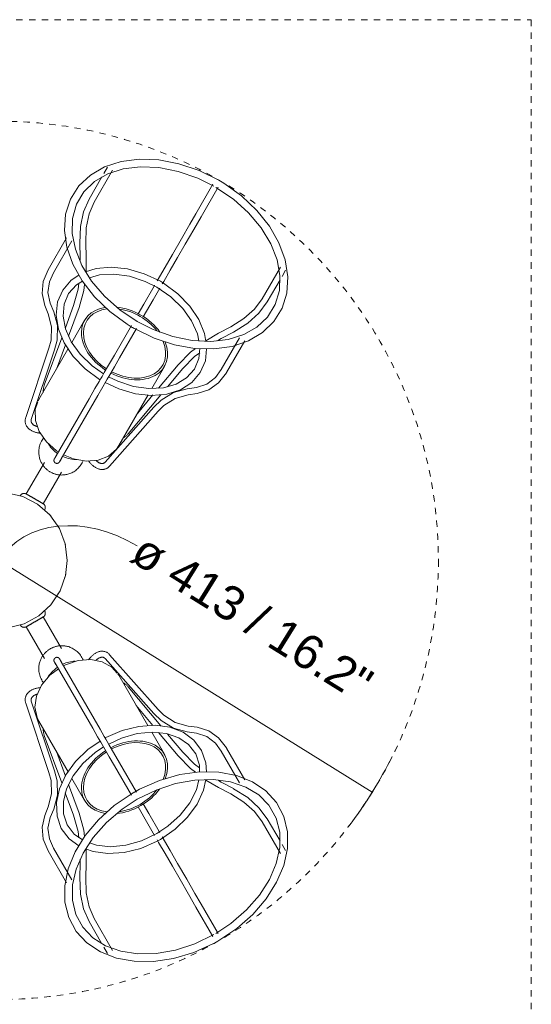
# Model space of a CAD drawing. Header units: millimetres. Extents: x 5724 to 11786, y -2894 to 7544.
# Tile 45 of 46: x 11545 to 11786, y 1906 to 2369. Entities that reach past the tile are written whole.
import ezdxf

# ---------------------------------------------------------------- set-up
doc = ezdxf.new("R2010")
doc.units = ezdxf.units.MM
doc.linetypes.add('Dash', pattern=[6, 3, -3])
doc.layers.add('A-ANNO-DIMS', color=7, linetype='Dash', lineweight=9, true_color=0xd2d2d2)
doc.layers.add('A-ANNO-DIMS-8', color=7, linetype='Continuous', lineweight=9)
doc.layers.add('E-LITE-EQPM', color=7, linetype='Continuous', lineweight=20)
doc.styles.add('Arial_1', font='arial.ttf', dxfattribs={"height": 16})
doc.dimstyles.new('Diameter_-_3mm_Arial_1', dxfattribs={"dimscale": 304.8, "dimtxt": 16.32415, "dimasz": 0, "dimexe": 0.062992, "dimexo": 0, "dimgap": 0.03937, "dimtad": 1, "dimjust": 3, "dimdec": 0, "dimzin": 0, "dimdsep": 46, "dimtxsty": 'Arial_1', "dimblk1": 'NONE', "dimblk2": 'NONE', "dimsah": 1, "dimcen": 0.09, "dimadec": 0, "dimazin": 0, "dimtfac": 1, "dimtdec": 4, "dimtix": 1, "dimtmove": 0, "dimatfit": 2, "dimfxl": 1, "dimtvp": 1, "dimtolj": 1, "dimtzin": 0, "dimarcsym": 2})

# ---------------------------------------------------------------- blocks, each defined once
blk = doc.blocks.new('3371X_LK - LT-513907-Alzado_PDF_kl')
at = {"layer": 'E-LITE-EQPM'}
for p, q in [((7794.3, 2295), (7788.27, 2284.55)), ((7790.69, 2283.15), (7799.32, 2298.1)), ((7796.89, 2299.5), (7795.18, 2296.53)), ((7846.49, 2291.51), (7838.5, 2277.68)), ((7840.93, 2276.28), (7848.91, 2290.11)), ((7777.73, 2266.3), (7769.1, 2251.36)), ((7771.53, 2249.96), (7780.16, 2264.9)), ((7783.92, 2263.74), (7784.16, 2257.27)), ((7786.96, 2257.38), (7786.71, 2263.85)), ((7827.46, 2258.56), (7824.02, 2252.6)), ((7784.15, 2255.78), (7784.16, 2257.27)), ((7786.91, 2250.5), (7786.96, 2257.38)), ((7826.45, 2251.2), (7829.89, 2257.16)), ((7824.02, 2252.6), (7820.29, 2246.13)), ((7878.2, 2252.56), (7869.57, 2237.61)), ((7878.94, 2248.24), (7880.63, 2251.16)), ((7872, 2236.21), (7878.04, 2246.67)), ((7771.72, 2231.64), (7770.07, 2235.67)), ((7767.48, 2234.61), (7769.13, 2230.58)), ((7781.01, 2234.53), (7777.16, 2224.05)), ((7778.69, 2220.07), (7783.64, 2233.57)), ((7786.17, 2227.62), (7780.18, 2217.24)), ((7808.16, 2225.12), (7800.17, 2211.29)), ((7802.6, 2209.89), (7810.58, 2223.72)), ((7843.19, 2218.01), (7849.12, 2221.49)), ((7854.84, 2224.51), (7849.12, 2221.49)), ((7850.43, 2219.01), (7856.15, 2222.04)), ((7775.46, 2219.42), (7767.26, 2197.05)), ((7848.65, 2217.97), (7850.43, 2219.01)), ((7859.04, 2219.36), (7850.41, 2204.42)), ((7852.83, 2203.02), (7861.46, 2217.96)), ((7769.46, 2214.53), (7758.51, 2181.88)), ((7761.16, 2180.98), (7772.12, 2213.64)), ((7778.36, 2214.09), (7764.68, 2190.39)), ((7773, 2204.56), (7777.22, 2216.09)), ((7817.77, 2195.6), (7823.74, 2205.93)), ((7830.16, 2206.71), (7820.95, 2195.68)), ((7825.08, 2196.26), (7832.31, 2204.91)), ((7794.38, 2201.26), (7793.75, 2200.17)), ((7796.17, 2198.77), (7796.81, 2199.86)), ((7838.76, 2196.01), (7834.45, 2195.42)), ((7834.83, 2192.65), (7839.14, 2193.24)), ((7764.68, 2190.39), (7764.46, 2189.78)), ((7788.27, 2190.68), (7772.79, 2163.86)), ((7775.21, 2162.46), (7790.7, 2189.28)), ((7802.24, 2168.7), (7816, 2192.53)), ((7806.72, 2174.26), (7821.96, 2192.52)), ((7818.32, 2192.53), (7810.36, 2182.99)), ((7818.66, 2186.77), (7795.86, 2160.95)), ((7797.96, 2159.1), (7820.75, 2184.92)), ((7764.82, 2174.62), (7765.54, 2174.52)), ((7767.34, 2160.83), (7758.78, 2145.99)), ((7788.07, 2161.52), (7788.52, 2160.94)), ((7766.74, 2141.39), (7775.31, 2156.23)), ((7762.76, 2143.69), (7758.78, 2145.99)), ((7766.74, 2141.39), (7762.76, 2143.69)), ((7762.76, 2085.88), (7766.74, 2088.18)), ((7775.31, 2073.34), (7766.74, 2088.18)), ((7758.78, 2083.58), (7762.76, 2085.88)), ((7758.78, 2083.58), (7767.34, 2068.74)), ((7788.52, 2068.63), (7788.07, 2068.06)), ((7795.86, 2068.62), (7818.66, 2042.8)), ((7820.75, 2044.65), (7797.96, 2070.47)), ((7772.79, 2065.71), (7788.27, 2038.89)), ((7790.7, 2040.29), (7775.21, 2067.11)), ((7802.24, 2060.87), (7801.83, 2061.36)), ((7815.93, 2037.17), (7802.24, 2060.87)), ((7765.55, 2055.05), (7764.82, 2054.95)), ((7821.99, 2037.01), (7806.72, 2055.31)), ((7758.51, 2047.69), (7769.46, 2015.04)), ((7772.12, 2015.93), (7761.16, 2048.58)), ((7810.36, 2046.58), (7818.23, 2037.15)), ((7764.68, 2039.18), (7778.44, 2015.34)), ((7839.14, 2036.33), (7834.83, 2036.92)), ((7767.26, 2032.52), (7775.45, 2010.2)), ((7823.74, 2023.64), (7817.74, 2034.02)), ((7820.95, 2033.9), (7830.16, 2022.86)), ((7832.31, 2024.66), (7825.21, 2033.15)), ((7834.45, 2034.14), (7838.76, 2033.56)), ((7793.75, 2029.4), (7794.38, 2028.31)), ((7796.81, 2029.71), (7796.17, 2030.8)), ((7777.28, 2013.34), (7773, 2025.01)), ((7850.41, 2025.15), (7859.04, 2010.21)), ((7861.46, 2011.61), (7852.83, 2026.55)), ((7800.17, 2018.28), (7808.16, 2004.45)), ((7810.58, 2005.85), (7802.6, 2019.68)), ((7783.64, 1996), (7778.69, 2009.49)), ((7780.21, 2012.28), (7786.17, 2001.95)), ((7843.18, 2011.56), (7849.12, 2008.08)), ((7849.13, 2011.31), (7850.43, 2010.55)), ((7856.15, 2007.53), (7850.43, 2010.55)), ((7777.12, 2005.62), (7781.01, 1995.04)), ((7849.12, 2008.08), (7854.84, 2005.06)), ((7769.13, 1998.99), (7767.48, 1994.96)), ((7770.07, 1993.9), (7771.72, 1997.93)), ((7869.57, 1991.96), (7878.2, 1977.01)), ((7878.03, 1982.91), (7872, 1993.36)), ((7826.45, 1978.37), (7822.71, 1984.84)), ((7880.63, 1978.41), (7878.97, 1981.29)), ((7769.1, 1978.21), (7777.73, 1963.26)), ((7780.16, 1964.66), (7771.53, 1979.61)), ((7786.91, 1979.06), (7786.96, 1972.19)), ((7824.02, 1976.97), (7827.46, 1971.01)), ((7829.89, 1972.41), (7826.45, 1978.37)), ((7784.16, 1972.3), (7783.92, 1965.83)), ((7784.15, 1974.36), (7784.16, 1972.3)), ((7786.71, 1965.72), (7786.96, 1972.19)), ((7848.91, 1939.46), (7840.93, 1953.29)), ((7838.5, 1951.89), (7846.49, 1938.06)), ((7788.27, 1945.02), (7794.31, 1934.55)), ((7799.32, 1931.47), (7790.69, 1946.42)), ((7795.21, 1932.98), (7796.89, 1930.07))]:
    blk.add_line(p, q, dxfattribs=at)
at = {"layer": 'E-LITE-EQPM', "flags": 128}
for points in [[(7849.23, 2293.47), (7840.04, 2298), (7830.54, 2301.2), (7821.06, 2302.98), (7811.91, 2303.31), (7803.36, 2302.21), (7795.61, 2299.71), (7788.91, 2295.85), (7783.48, 2290.74), (7779.52, 2284.51), (7777.25, 2277.46), (7776.7, 2269.86), (7777.85, 2261.94), (7780.65, 2253.96), (7785.02, 2246.12), (7790.86, 2238.63), (7798, 2231.74), (7806.22, 2225.72), (7808.59, 2224.27)], [(7810.91, 2227.08), (7802.69, 2232.59), (7795.47, 2238.98), (7789.49, 2246.01), (7784.91, 2253.41), (7781.86, 2260.95), (7780.4, 2268.36), (7780.56, 2275.47), (7782.39, 2282.1), (7785.9, 2288.02), (7790.85, 2292.81), (7797.03, 2296.4), (7804.27, 2298.73), (7812.39, 2299.73), (7821.13, 2299.35), (7830.23, 2297.55), (7839.37, 2294.37), (7846.94, 2290.63)], [(7809.63, 2223.67), (7818.85, 2219.21), (7828.36, 2216.09), (7837.82, 2214.39), (7846.94, 2214.14), (7855.46, 2215.33), (7863.15, 2217.91), (7869.78, 2221.84), (7875.14, 2227.02), (7878.99, 2233.31), (7881.17, 2240.4), (7881.62, 2248.03), (7880.37, 2255.95), (7877.47, 2263.93), (7873.02, 2271.76), (7867.1, 2279.22), (7859.89, 2286.06), (7851.61, 2292.03), (7849.23, 2293.47)], [(7847.92, 2290.06), (7856.09, 2284.5), (7863.25, 2278.06), (7869.15, 2271.01), (7873.64, 2263.6), (7876.6, 2256.06), (7877.97, 2248.65), (7877.72, 2241.57), (7875.79, 2234.97), (7872.19, 2229.11), (7867.17, 2224.39), (7860.93, 2220.87), (7853.63, 2218.61), (7845.47, 2217.69), (7836.7, 2218.15), (7827.6, 2220.02), (7818.46, 2223.28), (7810.91, 2227.08)], [(7788.27, 2284.55), (7785.69, 2278.6), (7784.22, 2271.63), (7783.91, 2263.83), (7783.92, 2263.74)], [(7790.69, 2283.15), (7788.33, 2277.65), (7786.98, 2271.09), (7786.71, 2263.85)], [(7827.46, 2258.56), (7831.72, 2265.94), (7835.62, 2272.7), (7838.5, 2277.68)], [(7840.93, 2276.28), (7837.47, 2270.29), (7833.5, 2263.41), (7829.89, 2257.16)], [(7767.48, 2234.61), (7766.22, 2240.12), (7766.78, 2245.77), (7769.06, 2251.28), (7769.1, 2251.36)], [(7770.07, 2235.67), (7768.99, 2240.66), (7769.66, 2245.67), (7771.53, 2249.96)], [(7783.47, 2248.76), (7779.87, 2246.45), (7775.89, 2241.82), (7773.51, 2236.22), (7772.85, 2230), (7773.91, 2223.47), (7776.6, 2216.93), (7780.82, 2210.61), (7786.41, 2204.82), (7793.12, 2199.84), (7793.39, 2199.68)], [(7821.78, 2245.91), (7814.2, 2249.51), (7806.38, 2251.76), (7798.73, 2252.56), (7791.57, 2251.92), (7786.64, 2250.33)], [(7788.46, 2247.62), (7793.2, 2248.96), (7799.98, 2249.32), (7807.26, 2248.3), (7814.67, 2245.88), (7820.18, 2243.14)], [(7822.71, 2244.73), (7823.39, 2245.9), (7826.45, 2251.2)], [(7795.11, 2202.48), (7789.67, 2206.24), (7784.15, 2211.62), (7779.95, 2217.49), (7777.22, 2223.57), (7776.08, 2229.54), (7776.54, 2235.16), (7778.67, 2240.23), (7782.32, 2244.34), (7785.18, 2246.05)], [(7781.01, 2234.53), (7783.1, 2242.17), (7783.45, 2245.12)], [(7783.64, 2233.57), (7785.84, 2241.57), (7786.19, 2244.47)], [(7819.1, 2244.07), (7818.82, 2243.59), (7813.95, 2235.16), (7811.36, 2230.67)], [(7843.11, 2217.68), (7842.52, 2221.36), (7839.83, 2227.91), (7835.61, 2234.22), (7830.02, 2240.02), (7823.31, 2244.99), (7821.78, 2245.91)], [(7813.78, 2229.27), (7818.36, 2237.19), (7821.53, 2242.68)], [(7820.18, 2243.14), (7826.76, 2238.59), (7832.28, 2233.22), (7836.48, 2227.34), (7839.21, 2221.26), (7839.85, 2217.89)], [(7869.57, 2237.61), (7865.99, 2232.82), (7860.99, 2228.37), (7854.84, 2224.51)], [(7872, 2236.21), (7868.13, 2231), (7862.83, 2226.25), (7856.22, 2222.08), (7856.15, 2222.04)], [(7769.13, 2230.58), (7770.66, 2224.46), (7770.41, 2218.2), (7769.46, 2214.53)], [(7771.72, 2231.64), (7773.41, 2225.1), (7773.27, 2218.33), (7772.12, 2213.64)], [(7795.92, 2198.32), (7802.23, 2195.32), (7810.04, 2193.08), (7817.7, 2192.28), (7824.86, 2192.92), (7831.23, 2194.97), (7836.56, 2198.38), (7840.54, 2203.01), (7842.92, 2208.61), (7843.51, 2214.23)], [(7840.27, 2214.34), (7839.89, 2209.68), (7837.76, 2204.61), (7834.1, 2200.5), (7829.2, 2197.57), (7823.23, 2195.87), (7816.44, 2195.51), (7809.17, 2196.54), (7801.76, 2198.96), (7797.49, 2201.08)], [(7830.16, 2206.71), (7835.98, 2212.61), (7838.37, 2214.4)], [(7832.31, 2204.91), (7837.87, 2210.54), (7840.27, 2212.34)], [(7800.17, 2211.29), (7797.38, 2206.46), (7795.38, 2202.99), (7794.38, 2201.26)], [(7796.81, 2199.86), (7798.07, 2202.04), (7800.2, 2205.73), (7802.6, 2209.89)], [(7838.76, 2196.01), (7843.62, 2197.57), (7847.63, 2200.65), (7850.41, 2204.42)], [(7839.14, 2193.24), (7844.54, 2194.9), (7849.15, 2198.21), (7852.79, 2202.94), (7852.83, 2203.02)], [(7788.27, 2190.68), (7791.07, 2195.53), (7793.03, 2198.91), (7793.75, 2200.17)], [(7796.17, 2198.77), (7794.74, 2196.29), (7792.43, 2192.27), (7790.7, 2189.28)], [(7767.26, 2197.05), (7767.15, 2196.75), (7767.06, 2196.44), (7766.98, 2196.13), (7766.91, 2195.81), (7766.86, 2195.49), (7766.81, 2195.16), (7766.77, 2194.82), (7766.74, 2194.48), (7766.73, 2194.14), (7766.72, 2193.8), (7766.72, 2193.7)], [(7834.45, 2195.42), (7827.93, 2193.61), (7822.15, 2190.11), (7818.66, 2186.77)], [(7764.27, 2189.22), (7763.02, 2185.68), (7763.11, 2180.55), (7764.9, 2175.35), (7768.29, 2170.46), (7773.01, 2166.3), (7773.88, 2165.75)], [(7834.83, 2192.65), (7828.76, 2190.92), (7823.46, 2187.57), (7820.75, 2184.92)], [(7758.51, 2181.88), (7758.42, 2181.59), (7758.35, 2181.3), (7758.3, 2181), (7758.26, 2180.71), (7758.25, 2180.41), (7758.25, 2180.11), (7758.27, 2179.82), (7758.31, 2179.52), (7758.38, 2179.23), (7758.46, 2178.95), (7758.55, 2178.67), (7758.67, 2178.39), (7758.8, 2178.12), (7758.95, 2177.87), (7759.12, 2177.62), (7759.3, 2177.38), (7759.49, 2177.14), (7759.7, 2176.92), (7759.91, 2176.71), (7760.14, 2176.51), (7760.39, 2176.32), (7760.64, 2176.13), (7760.9, 2175.96), (7761.17, 2175.8), (7761.45, 2175.65), (7761.74, 2175.5), (7762.04, 2175.37), (7762.34, 2175.25), (7762.65, 2175.13), (7762.97, 2175.03), (7763.3, 2174.93), (7763.63, 2174.85), (7763.96, 2174.77), (7764.3, 2174.7), (7764.65, 2174.65), (7764.82, 2174.62)], [(7761.16, 2180.98), (7761.12, 2180.85), (7761.09, 2180.72), (7761.07, 2180.6), (7761.05, 2180.47), (7761.05, 2180.35), (7761.05, 2180.24), (7761.06, 2180.12), (7761.07, 2180.01), (7761.1, 2179.9), (7761.13, 2179.78), (7761.17, 2179.67), (7761.21, 2179.56), (7761.27, 2179.45), (7761.33, 2179.34), (7761.41, 2179.22), (7761.49, 2179.11), (7761.59, 2179), (7761.69, 2178.88), (7761.81, 2178.77), (7761.94, 2178.66), (7762.08, 2178.55), (7762.23, 2178.44), (7762.39, 2178.33), (7762.56, 2178.23), (7762.74, 2178.13), (7762.93, 2178.04), (7763.14, 2177.94), (7763.35, 2177.86), (7763.57, 2177.78), (7763.8, 2177.7), (7764.04, 2177.63)], [(7766.87, 2172.28), (7766.51, 2171.78), (7766.19, 2171.27), (7765.89, 2170.73), (7765.62, 2170.18), (7765.38, 2169.62), (7765.18, 2169.06), (7765.01, 2168.49), (7764.88, 2167.92), (7764.78, 2167.35), (7764.71, 2166.79), (7764.66, 2166.23), (7764.65, 2165.69), (7764.67, 2165.16), (7764.7, 2164.65), (7764.77, 2164.15), (7764.85, 2163.67), (7764.95, 2163.21), (7765.06, 2162.76), (7765.19, 2162.33), (7765.34, 2161.92), (7765.49, 2161.53), (7765.66, 2161.15), (7765.84, 2160.79), (7766.02, 2160.44), (7766.21, 2160.11), (7766.41, 2159.8), (7766.62, 2159.5), (7766.83, 2159.21), (7767.04, 2158.93), (7767.26, 2158.67), (7767.48, 2158.42), (7767.71, 2158.17), (7767.94, 2157.94), (7768.18, 2157.72), (7768.41, 2157.51), (7768.66, 2157.31), (7768.9, 2157.12), (7769.15, 2156.93), (7769.4, 2156.75), (7769.66, 2156.59), (7769.92, 2156.42), (7770.06, 2156.34)], [(7806.72, 2174.26), (7806.51, 2174.03), (7806.29, 2173.79), (7806.06, 2173.57), (7805.82, 2173.35), (7805.57, 2173.13), (7805.31, 2172.93), (7805.04, 2172.73), (7804.76, 2172.54), (7804.47, 2172.35), (7804.17, 2172.18)], [(7776.35, 2164.43), (7780.9, 2162.45), (7786.9, 2161.38), (7792.54, 2161.85), (7797.4, 2163.79), (7801.16, 2167.1), (7802.24, 2168.7)], [(7770.06, 2156.34), (7770.33, 2156.19), (7770.6, 2156.05), (7770.88, 2155.92), (7771.16, 2155.79), (7771.45, 2155.67), (7771.74, 2155.56), (7772.04, 2155.45), (7772.34, 2155.35), (7772.66, 2155.26), (7772.98, 2155.18), (7773.3, 2155.11), (7773.63, 2155.05), (7773.98, 2155), (7774.33, 2154.95), (7774.69, 2154.92), (7775.05, 2154.9), (7775.43, 2154.89), (7775.82, 2154.9), (7776.21, 2154.92), (7776.62, 2154.95), (7777.03, 2155), (7777.45, 2155.07), (7777.89, 2155.16), (7778.33, 2155.27), (7778.78, 2155.41), (7779.23, 2155.56), (7779.69, 2155.75), (7780.15, 2155.95), (7780.62, 2156.19), (7781.08, 2156.46), (7781.54, 2156.75), (7782, 2157.08), (7782.44, 2157.43), (7782.88, 2157.82), (7783.3, 2158.24), (7783.7, 2158.68), (7784.08, 2159.15), (7784.44, 2159.64), (7784.76, 2160.16), (7785.06, 2160.69), (7785.33, 2161.24), (7785.49, 2161.62)], [(7774.4, 2161.05), (7774.37, 2161), (7774.34, 2160.95), (7774.31, 2160.91), (7774.27, 2160.86), (7774.23, 2160.82), (7774.2, 2160.78), (7774.16, 2160.74), (7774.12, 2160.7), (7774.07, 2160.67), (7774.03, 2160.63), (7773.98, 2160.6), (7773.94, 2160.57), (7773.89, 2160.54), (7773.84, 2160.51), (7773.79, 2160.49), (7773.74, 2160.46), (7773.69, 2160.44), (7773.64, 2160.42), (7773.58, 2160.41), (7773.53, 2160.39), (7773.47, 2160.38), (7773.42, 2160.37), (7773.36, 2160.36), (7773.31, 2160.35), (7773.25, 2160.35), (7773.2, 2160.35), (7773.14, 2160.35), (7773.08, 2160.35), (7773.03, 2160.36), (7772.97, 2160.36), (7772.92, 2160.37), (7772.86, 2160.39), (7772.81, 2160.4), (7772.75, 2160.42), (7772.7, 2160.43), (7772.65, 2160.45), (7772.6, 2160.48), (7772.55, 2160.5), (7772.5, 2160.53), (7772.45, 2160.56), (7772.4, 2160.59), (7772.36, 2160.62), (7772.31, 2160.65), (7772.27, 2160.69), (7772.23, 2160.73), (7772.19, 2160.77), (7772.15, 2160.81), (7772.11, 2160.85), (7772.08, 2160.89), (7772.04, 2160.94), (7772.01, 2160.98), (7771.98, 2161.03), (7771.96, 2161.08), (7771.93, 2161.13), (7771.91, 2161.18), (7771.88, 2161.23), (7771.86, 2161.28), (7771.85, 2161.34), (7771.83, 2161.39), (7771.82, 2161.45), (7771.81, 2161.5), (7771.8, 2161.56), (7771.79, 2161.61), (7771.79, 2161.67), (7771.79, 2161.72), (7771.79, 2161.78), (7771.79, 2161.83), (7771.79, 2161.89), (7771.8, 2161.95), (7771.81, 2162), (7771.82, 2162.06), (7771.83, 2162.11), (7771.85, 2162.16), (7771.87, 2162.22), (7771.89, 2162.27), (7771.91, 2162.32), (7771.93, 2162.37), (7771.96, 2162.42), (7771.97, 2162.45)], [(7771.97, 2162.45), (7771.98, 2162.45), (7771.99, 2162.47), (7772, 2162.5), (7772.03, 2162.54), (7772.06, 2162.59), (7772.09, 2162.66), (7772.14, 2162.73), (7772.19, 2162.82), (7772.24, 2162.91), (7772.3, 2163.02), (7772.37, 2163.14), (7772.45, 2163.27), (7772.53, 2163.41), (7772.61, 2163.56), (7772.71, 2163.72), (7772.8, 2163.89)], [(7772.79, 2163.86), (7772.69, 2163.69), (7772.6, 2163.54), (7772.52, 2163.39), (7772.44, 2163.25), (7772.36, 2163.12), (7772.29, 2163), (7772.23, 2162.9), (7772.18, 2162.8), (7772.13, 2162.72), (7772.09, 2162.65), (7772.05, 2162.58), (7772.02, 2162.53), (7772, 2162.5), (7771.98, 2162.47), (7771.98, 2162.45), (7771.97, 2162.45)], [(7774.4, 2161.05), (7774.4, 2161.05), (7774.41, 2161.07), (7774.43, 2161.1), (7774.45, 2161.14), (7774.48, 2161.19), (7774.52, 2161.26), (7774.56, 2161.33), (7774.61, 2161.42), (7774.67, 2161.51), (7774.73, 2161.62), (7774.8, 2161.74), (7774.87, 2161.87), (7774.95, 2162.01), (7775.04, 2162.16), (7775.13, 2162.32), (7775.21, 2162.46)], [(7775.19, 2162.42), (7775.1, 2162.26), (7775.01, 2162.1), (7774.92, 2161.96), (7774.84, 2161.82), (7774.77, 2161.7), (7774.71, 2161.58), (7774.65, 2161.48), (7774.59, 2161.38), (7774.54, 2161.3), (7774.5, 2161.23), (7774.47, 2161.17), (7774.44, 2161.12), (7774.42, 2161.09), (7774.41, 2161.06), (7774.4, 2161.05), (7774.4, 2161.05)], [(7797.96, 2159.1), (7797.75, 2158.88), (7797.53, 2158.67), (7797.31, 2158.48), (7797.07, 2158.3), (7796.82, 2158.14), (7796.56, 2158), (7796.29, 2157.87), (7796.01, 2157.76), (7795.73, 2157.66), (7795.44, 2157.59), (7795.15, 2157.54), (7794.86, 2157.5), (7794.56, 2157.48), (7794.26, 2157.48), (7793.96, 2157.5), (7793.66, 2157.53), (7793.37, 2157.58), (7793.07, 2157.65), (7792.78, 2157.74), (7792.49, 2157.83), (7792.2, 2157.95), (7791.92, 2158.07), (7791.64, 2158.21), (7791.36, 2158.37), (7791.09, 2158.53), (7790.82, 2158.71), (7790.56, 2158.9), (7790.3, 2159.11), (7790.04, 2159.32), (7789.79, 2159.54), (7789.55, 2159.78), (7789.31, 2160.02), (7789.07, 2160.27), (7788.85, 2160.53), (7788.62, 2160.81), (7788.52, 2160.94)], [(7795.86, 2160.95), (7795.76, 2160.85), (7795.67, 2160.76), (7795.57, 2160.68), (7795.47, 2160.6), (7795.37, 2160.54), (7795.27, 2160.48), (7795.16, 2160.43), (7795.06, 2160.39), (7794.95, 2160.35), (7794.83, 2160.32), (7794.72, 2160.3), (7794.6, 2160.29), (7794.47, 2160.28), (7794.34, 2160.28), (7794.21, 2160.29), (7794.07, 2160.3), (7793.92, 2160.33), (7793.77, 2160.36), (7793.61, 2160.41), (7793.45, 2160.46), (7793.29, 2160.53), (7793.12, 2160.6), (7792.95, 2160.69), (7792.77, 2160.79), (7792.6, 2160.9), (7792.42, 2161.01), (7792.24, 2161.14), (7792.06, 2161.29), (7791.87, 2161.44), (7791.69, 2161.6), (7791.56, 2161.73)], [(7778.07, 2114.78), (7777.13, 2122.49), (7774.36, 2129.74), (7769.93, 2136.12), (7764.09, 2141.23), (7757.19, 2144.79), (7749.63, 2146.59), (7741.87, 2146.51), (7734.36, 2144.56), (7727.53, 2140.87), (7721.8, 2135.63), (7717.49, 2129.17), (7714.86, 2121.87), (7714.07, 2114.78)], [(7756.02, 2145.21), (7756.05, 2145.28), (7756.1, 2145.34), (7756.14, 2145.41), (7756.19, 2145.48), (7756.24, 2145.54), (7756.29, 2145.6), (7756.35, 2145.66), (7756.4, 2145.71), (7756.46, 2145.77), (7756.52, 2145.82), (7756.59, 2145.87), (7756.65, 2145.91), (7756.72, 2145.96), (7756.79, 2146), (7756.86, 2146.03), (7756.93, 2146.07), (7757, 2146.1), (7757.08, 2146.13), (7757.15, 2146.16), (7757.23, 2146.18), (7757.31, 2146.2), (7757.39, 2146.22), (7757.47, 2146.23), (7757.54, 2146.24), (7757.62, 2146.25), (7757.7, 2146.26), (7757.78, 2146.26), (7757.86, 2146.25), (7757.94, 2146.25), (7758.02, 2146.24), (7758.1, 2146.23), (7758.18, 2146.21), (7758.26, 2146.2), (7758.34, 2146.18), (7758.41, 2146.15), (7758.49, 2146.12), (7758.56, 2146.09), (7758.64, 2146.06), (7758.71, 2146.03), (7758.78, 2145.99)], [(7762.76, 2143.69), (7762.6, 2143.78), (7762.44, 2143.87), (7762.28, 2143.96), (7762.12, 2144.05), (7761.97, 2144.15), (7761.81, 2144.24), (7761.66, 2144.32), (7761.51, 2144.41), (7761.36, 2144.5), (7761.21, 2144.58), (7761.06, 2144.67), (7760.92, 2144.75), (7760.78, 2144.83), (7760.64, 2144.91), (7760.51, 2144.99), (7760.38, 2145.06), (7760.25, 2145.13), (7760.13, 2145.21), (7760.01, 2145.27), (7759.9, 2145.34), (7759.79, 2145.4), (7759.69, 2145.46), (7759.59, 2145.52), (7759.5, 2145.57), (7759.41, 2145.62), (7759.32, 2145.67), (7759.25, 2145.72), (7759.17, 2145.76), (7759.11, 2145.8), (7759.05, 2145.83), (7758.99, 2145.86), (7758.94, 2145.89), (7758.9, 2145.92), (7758.86, 2145.94), (7758.83, 2145.95), (7758.81, 2145.97), (7758.79, 2145.98), (7758.78, 2145.99), (7758.78, 2145.99), (7758.78, 2145.99)], [(7758.78, 2145.99), (7758.78, 2145.99), (7758.79, 2145.98), (7758.8, 2145.97), (7758.83, 2145.96), (7758.85, 2145.94), (7758.89, 2145.92), (7758.93, 2145.9), (7758.98, 2145.87), (7759.03, 2145.84), (7759.09, 2145.81), (7759.15, 2145.77), (7759.23, 2145.73), (7759.3, 2145.68), (7759.38, 2145.64), (7759.47, 2145.59), (7759.56, 2145.53), (7759.66, 2145.48), (7759.76, 2145.42), (7759.87, 2145.36), (7759.98, 2145.29), (7760.1, 2145.22), (7760.22, 2145.15), (7760.35, 2145.08), (7760.47, 2145.01), (7760.61, 2144.93), (7760.74, 2144.85), (7760.88, 2144.77)], [(7766.74, 2141.39), (7766.74, 2141.39), (7766.73, 2141.4), (7766.71, 2141.4), (7766.69, 2141.42), (7766.66, 2141.43), (7766.63, 2141.45), (7766.59, 2141.48), (7766.54, 2141.51), (7766.49, 2141.54), (7766.43, 2141.57), (7766.36, 2141.61), (7766.29, 2141.65), (7766.22, 2141.69), (7766.13, 2141.74), (7766.05, 2141.79), (7765.95, 2141.84), (7765.86, 2141.9), (7765.75, 2141.96), (7765.65, 2142.02), (7765.53, 2142.09), (7765.42, 2142.15), (7765.3, 2142.22), (7765.17, 2142.3), (7765.04, 2142.37), (7764.91, 2142.45), (7764.78, 2142.52), (7764.64, 2142.6), (7764.49, 2142.69), (7764.35, 2142.77), (7764.2, 2142.86), (7764.05, 2142.94), (7763.9, 2143.03), (7763.75, 2143.12), (7763.59, 2143.21), (7763.44, 2143.3), (7763.28, 2143.39), (7763.12, 2143.48), (7762.96, 2143.57), (7762.8, 2143.66), (7762.76, 2143.69)], [(7764.6, 2142.63), (7764.74, 2142.55), (7764.87, 2142.47), (7765.01, 2142.39), (7765.14, 2142.31), (7765.26, 2142.24), (7765.39, 2142.17), (7765.5, 2142.1), (7765.62, 2142.04), (7765.73, 2141.98), (7765.83, 2141.92), (7765.93, 2141.86), (7766.02, 2141.8), (7766.11, 2141.75), (7766.19, 2141.7), (7766.27, 2141.66), (7766.34, 2141.62), (7766.41, 2141.58), (7766.47, 2141.54), (7766.53, 2141.51), (7766.58, 2141.48), (7766.62, 2141.46), (7766.65, 2141.44), (7766.68, 2141.42), (7766.71, 2141.41), (7766.73, 2141.4), (7766.74, 2141.39), (7766.74, 2141.39), (7766.74, 2141.39)], [(7766.74, 2141.39), (7766.81, 2141.35), (7766.88, 2141.3), (7766.94, 2141.26), (7767.01, 2141.21), (7767.07, 2141.16), (7767.13, 2141.1), (7767.18, 2141.04), (7767.24, 2140.99), (7767.29, 2140.93), (7767.34, 2140.86), (7767.38, 2140.8), (7767.43, 2140.73), (7767.47, 2140.66), (7767.51, 2140.59), (7767.55, 2140.52), (7767.58, 2140.45), (7767.61, 2140.37), (7767.64, 2140.3), (7767.66, 2140.22), (7767.68, 2140.15), (7767.7, 2140.07), (7767.71, 2139.99), (7767.73, 2139.91), (7767.73, 2139.83), (7767.74, 2139.75), (7767.74, 2139.67), (7767.74, 2139.59), (7767.74, 2139.51), (7767.73, 2139.43), (7767.72, 2139.35), (7767.71, 2139.27), (7767.69, 2139.19), (7767.67, 2139.12), (7767.65, 2139.04), (7767.62, 2138.97), (7767.59, 2138.89), (7767.56, 2138.82), (7767.52, 2138.75), (7767.49, 2138.68), (7767.44, 2138.61)], [(7770.26, 2135.64), (7769.93, 2136.12), (7769.09, 2136.85)], [(7774.71, 2128.84), (7774.36, 2129.74), (7773.4, 2131.12)], [(7777.18, 2122.11), (7777.13, 2122.49), (7776.74, 2123.52)], [(7714.07, 2114.78), (7715.01, 2107.08), (7717.78, 2099.83), (7722.22, 2093.45), (7728.06, 2088.34), (7734.95, 2084.78), (7742.51, 2082.98), (7750.27, 2083.06), (7757.79, 2085.01), (7764.61, 2088.7), (7770.35, 2093.94), (7774.65, 2100.4), (7777.28, 2107.7), (7778.07, 2114.78)], [(7776.8, 2106.38), (7777.28, 2107.7), (7777.33, 2108.13)], [(7773.63, 2098.85), (7774.65, 2100.4), (7774.89, 2101.05)], [(7769.5, 2093.16), (7770.35, 2093.94), (7770.77, 2094.57)], [(7762.76, 2085.88), (7762.92, 2085.97), (7763.08, 2086.07), (7763.24, 2086.16), (7763.39, 2086.25), (7763.55, 2086.34), (7763.71, 2086.43), (7763.86, 2086.52), (7764.01, 2086.6), (7764.16, 2086.69), (7764.31, 2086.78), (7764.46, 2086.86), (7764.6, 2086.94), (7764.74, 2087.02), (7764.87, 2087.1), (7765.01, 2087.18), (7765.14, 2087.25), (7765.26, 2087.33), (7765.39, 2087.4), (7765.5, 2087.47), (7765.62, 2087.53), (7765.73, 2087.59), (7765.83, 2087.65), (7765.93, 2087.71), (7766.02, 2087.77), (7766.11, 2087.82), (7766.19, 2087.86), (7766.27, 2087.91), (7766.34, 2087.95), (7766.41, 2087.99), (7766.47, 2088.02), (7766.53, 2088.06), (7766.58, 2088.08), (7766.62, 2088.11), (7766.65, 2088.13), (7766.68, 2088.15), (7766.71, 2088.16), (7766.73, 2088.17), (7766.74, 2088.18), (7766.74, 2088.18), (7766.74, 2088.18)], [(7766.74, 2088.18), (7766.74, 2088.18), (7766.73, 2088.17), (7766.71, 2088.16), (7766.69, 2088.15), (7766.66, 2088.14), (7766.63, 2088.12), (7766.59, 2088.09), (7766.54, 2088.06), (7766.49, 2088.03), (7766.43, 2088), (7766.36, 2087.96), (7766.29, 2087.92), (7766.22, 2087.88), (7766.13, 2087.83), (7766.05, 2087.78), (7765.95, 2087.73), (7765.86, 2087.67), (7765.75, 2087.61), (7765.65, 2087.55), (7765.53, 2087.48), (7765.42, 2087.42), (7765.3, 2087.35), (7765.17, 2087.27), (7765.04, 2087.2), (7764.91, 2087.12), (7764.78, 2087.05), (7764.64, 2086.97)], [(7767.45, 2090.96), (7767.49, 2090.89), (7767.52, 2090.82), (7767.56, 2090.75), (7767.59, 2090.68), (7767.62, 2090.6), (7767.65, 2090.53), (7767.67, 2090.45), (7767.69, 2090.37), (7767.71, 2090.29), (7767.72, 2090.22), (7767.73, 2090.14), (7767.74, 2090.06), (7767.74, 2089.98), (7767.74, 2089.9), (7767.74, 2089.82), (7767.73, 2089.74), (7767.73, 2089.66), (7767.71, 2089.58), (7767.7, 2089.5), (7767.68, 2089.42), (7767.66, 2089.34), (7767.64, 2089.27), (7767.61, 2089.19), (7767.58, 2089.12), (7767.54, 2089.05), (7767.51, 2088.98), (7767.47, 2088.91), (7767.43, 2088.84), (7767.38, 2088.77), (7767.34, 2088.71), (7767.29, 2088.64), (7767.24, 2088.58), (7767.18, 2088.52), (7767.12, 2088.47), (7767.06, 2088.41), (7767, 2088.36), (7766.94, 2088.31), (7766.88, 2088.27), (7766.81, 2088.22), (7766.74, 2088.18)], [(7758.78, 2083.58), (7758.7, 2083.54), (7758.63, 2083.51), (7758.56, 2083.47), (7758.49, 2083.44), (7758.41, 2083.42), (7758.33, 2083.39), (7758.26, 2083.37), (7758.18, 2083.35), (7758.1, 2083.34), (7758.02, 2083.33), (7757.94, 2083.32), (7757.86, 2083.32), (7757.78, 2083.31), (7757.7, 2083.31), (7757.62, 2083.32), (7757.54, 2083.33), (7757.46, 2083.34), (7757.38, 2083.35), (7757.31, 2083.37), (7757.23, 2083.39), (7757.15, 2083.41), (7757.08, 2083.44), (7757, 2083.47), (7756.93, 2083.5), (7756.86, 2083.54), (7756.79, 2083.57), (7756.72, 2083.61), (7756.65, 2083.66), (7756.59, 2083.7), (7756.52, 2083.75), (7756.46, 2083.8), (7756.4, 2083.86), (7756.35, 2083.91), (7756.29, 2083.97), (7756.24, 2084.03), (7756.19, 2084.1), (7756.14, 2084.16), (7756.1, 2084.23), (7756.05, 2084.29), (7756.01, 2084.36)], [(7758.78, 2083.58), (7758.78, 2083.58), (7758.79, 2083.59), (7758.8, 2083.6), (7758.83, 2083.61), (7758.85, 2083.63), (7758.89, 2083.65), (7758.93, 2083.67), (7758.98, 2083.7), (7759.03, 2083.73), (7759.09, 2083.76), (7759.15, 2083.8), (7759.23, 2083.84), (7759.3, 2083.89), (7759.38, 2083.93), (7759.47, 2083.98), (7759.56, 2084.04), (7759.66, 2084.09), (7759.76, 2084.15), (7759.87, 2084.21), (7759.98, 2084.28), (7760.1, 2084.35), (7760.22, 2084.42), (7760.35, 2084.49), (7760.47, 2084.56), (7760.61, 2084.64), (7760.74, 2084.72), (7760.88, 2084.8), (7761.02, 2084.88), (7761.17, 2084.96), (7761.32, 2085.05), (7761.46, 2085.13), (7761.62, 2085.22), (7761.77, 2085.31), (7761.93, 2085.4), (7762.08, 2085.49), (7762.24, 2085.58), (7762.4, 2085.67), (7762.56, 2085.76), (7762.72, 2085.86), (7762.76, 2085.88)], [(7760.92, 2084.82), (7760.78, 2084.74), (7760.64, 2084.66), (7760.51, 2084.58), (7760.38, 2084.51), (7760.25, 2084.44), (7760.13, 2084.36), (7760.01, 2084.3), (7759.9, 2084.23), (7759.79, 2084.17), (7759.69, 2084.11), (7759.59, 2084.05), (7759.5, 2084), (7759.41, 2083.95), (7759.32, 2083.9), (7759.25, 2083.85), (7759.17, 2083.81), (7759.11, 2083.77), (7759.05, 2083.74), (7758.99, 2083.71), (7758.94, 2083.68), (7758.9, 2083.65), (7758.86, 2083.63), (7758.83, 2083.61), (7758.81, 2083.6), (7758.79, 2083.59), (7758.78, 2083.58), (7758.78, 2083.58), (7758.78, 2083.58)], [(7770.06, 2073.23), (7769.8, 2073.07), (7769.54, 2072.91), (7769.29, 2072.74), (7769.04, 2072.55), (7768.79, 2072.37), (7768.54, 2072.17), (7768.3, 2071.96), (7768.07, 2071.75), (7767.84, 2071.52), (7767.61, 2071.29), (7767.38, 2071.04), (7767.16, 2070.78), (7766.94, 2070.51), (7766.73, 2070.23), (7766.52, 2069.94), (7766.32, 2069.63), (7766.13, 2069.31), (7765.94, 2068.97), (7765.76, 2068.62), (7765.58, 2068.25), (7765.42, 2067.86), (7765.27, 2067.46), (7765.13, 2067.04), (7765.01, 2066.61), (7764.9, 2066.15), (7764.81, 2065.68), (7764.74, 2065.19), (7764.68, 2064.69), (7764.66, 2064.16), (7764.65, 2063.63), (7764.68, 2063.08), (7764.73, 2062.53), (7764.82, 2061.96), (7764.94, 2061.39), (7765.09, 2060.82), (7765.27, 2060.25), (7765.49, 2059.69), (7765.74, 2059.13), (7766.02, 2058.59), (7766.33, 2058.06), (7766.68, 2057.56), (7766.92, 2057.23)], [(7785.46, 2068.03), (7785.21, 2068.58), (7784.93, 2069.12), (7784.62, 2069.65), (7784.27, 2070.16), (7783.91, 2070.64), (7783.52, 2071.1), (7783.11, 2071.53), (7782.68, 2071.93), (7782.24, 2072.3), (7781.79, 2072.65), (7781.33, 2072.96), (7780.87, 2073.24), (7780.4, 2073.49), (7779.94, 2073.71), (7779.48, 2073.91), (7779.02, 2074.08), (7778.57, 2074.23), (7778.12, 2074.35), (7777.69, 2074.45), (7777.26, 2074.53), (7776.84, 2074.59), (7776.43, 2074.64), (7776.03, 2074.66), (7775.64, 2074.68), (7775.26, 2074.68), (7774.88, 2074.66), (7774.52, 2074.64), (7774.16, 2074.6), (7773.82, 2074.55), (7773.48, 2074.49), (7773.15, 2074.43), (7772.83, 2074.35), (7772.51, 2074.27), (7772.2, 2074.17), (7771.9, 2074.07), (7771.61, 2073.96), (7771.32, 2073.85), (7771.03, 2073.72), (7770.75, 2073.59), (7770.48, 2073.46), (7770.21, 2073.31), (7770.06, 2073.23)], [(7771.97, 2067.12), (7771.95, 2067.17), (7771.92, 2067.22), (7771.9, 2067.27), (7771.88, 2067.32), (7771.86, 2067.38), (7771.84, 2067.43), (7771.83, 2067.48), (7771.81, 2067.54), (7771.8, 2067.59), (7771.8, 2067.65), (7771.79, 2067.7), (7771.79, 2067.76), (7771.79, 2067.82), (7771.79, 2067.87), (7771.79, 2067.93), (7771.79, 2067.98), (7771.8, 2068.04), (7771.81, 2068.09), (7771.82, 2068.15), (7771.84, 2068.2), (7771.85, 2068.26), (7771.87, 2068.31), (7771.89, 2068.36), (7771.92, 2068.41), (7771.94, 2068.46), (7771.97, 2068.51), (7772, 2068.56), (7772.03, 2068.61), (7772.06, 2068.65), (7772.09, 2068.7), (7772.13, 2068.74), (7772.17, 2068.78), (7772.21, 2068.82), (7772.25, 2068.86), (7772.29, 2068.9), (7772.33, 2068.93), (7772.38, 2068.97), (7772.42, 2069), (7772.47, 2069.03), (7772.52, 2069.05), (7772.57, 2069.08), (7772.62, 2069.1), (7772.67, 2069.12), (7772.73, 2069.14), (7772.78, 2069.16), (7772.83, 2069.18), (7772.89, 2069.19), (7772.94, 2069.2), (7773, 2069.21), (7773.05, 2069.22), (7773.11, 2069.22), (7773.17, 2069.22), (7773.22, 2069.22), (7773.28, 2069.22), (7773.33, 2069.21), (7773.39, 2069.21), (7773.44, 2069.2), (7773.5, 2069.19), (7773.55, 2069.17), (7773.61, 2069.16), (7773.66, 2069.14), (7773.71, 2069.12), (7773.76, 2069.1), (7773.81, 2069.07), (7773.86, 2069.05), (7773.91, 2069.02), (7773.96, 2068.99), (7774.01, 2068.96), (7774.05, 2068.92), (7774.09, 2068.89), (7774.14, 2068.85), (7774.18, 2068.81), (7774.21, 2068.77), (7774.25, 2068.73), (7774.29, 2068.69), (7774.32, 2068.64), (7774.35, 2068.59), (7774.38, 2068.55), (7774.4, 2068.52)], [(7775.21, 2067.11), (7775.12, 2067.28), (7775.03, 2067.43), (7774.94, 2067.58), (7774.86, 2067.72), (7774.79, 2067.85), (7774.72, 2067.96), (7774.66, 2068.07), (7774.6, 2068.17), (7774.55, 2068.25), (7774.51, 2068.32), (7774.48, 2068.39), (7774.45, 2068.44), (7774.43, 2068.47), (7774.41, 2068.5), (7774.4, 2068.52), (7774.4, 2068.52)], [(7774.4, 2068.52), (7774.4, 2068.52), (7774.41, 2068.5), (7774.43, 2068.47), (7774.45, 2068.43), (7774.48, 2068.38), (7774.52, 2068.31), (7774.56, 2068.24), (7774.61, 2068.15), (7774.67, 2068.06), (7774.73, 2067.95), (7774.8, 2067.83), (7774.87, 2067.7), (7774.95, 2067.56), (7775.04, 2067.41), (7775.13, 2067.25), (7775.23, 2067.08)], [(7797.96, 2070.47), (7797.75, 2070.69), (7797.53, 2070.89), (7797.31, 2071.09), (7797.07, 2071.26), (7796.82, 2071.43), (7796.56, 2071.57), (7796.29, 2071.7), (7796.01, 2071.81), (7795.73, 2071.9), (7795.44, 2071.98), (7795.15, 2072.03), (7794.86, 2072.07), (7794.56, 2072.09), (7794.26, 2072.09), (7793.96, 2072.07), (7793.66, 2072.04), (7793.37, 2071.99), (7793.07, 2071.92), (7792.78, 2071.83), (7792.49, 2071.74), (7792.2, 2071.62), (7791.92, 2071.5), (7791.64, 2071.35), (7791.36, 2071.2), (7791.09, 2071.03), (7790.82, 2070.86), (7790.56, 2070.67), (7790.3, 2070.46), (7790.04, 2070.25), (7789.79, 2070.03), (7789.55, 2069.79), (7789.31, 2069.55), (7789.07, 2069.3), (7788.85, 2069.03), (7788.62, 2068.76), (7788.52, 2068.63)], [(7795.86, 2068.62), (7795.76, 2068.72), (7795.67, 2068.81), (7795.57, 2068.89), (7795.47, 2068.97), (7795.37, 2069.03), (7795.27, 2069.09), (7795.16, 2069.14), (7795.06, 2069.18), (7794.95, 2069.22), (7794.83, 2069.25), (7794.72, 2069.27), (7794.6, 2069.28), (7794.47, 2069.29), (7794.34, 2069.29), (7794.21, 2069.28), (7794.07, 2069.27), (7793.92, 2069.24), (7793.77, 2069.21), (7793.61, 2069.16), (7793.45, 2069.11), (7793.29, 2069.04), (7793.12, 2068.97), (7792.95, 2068.88), (7792.77, 2068.78), (7792.6, 2068.67), (7792.42, 2068.56), (7792.24, 2068.43), (7792.06, 2068.28), (7791.87, 2068.13), (7791.69, 2067.97), (7791.51, 2067.8)], [(7773.93, 2063.74), (7769.93, 2060.79), (7766.01, 2056.13), (7763.59, 2051.01), (7762.85, 2045.83), (7763.83, 2040.92), (7764.68, 2039.18)], [(7772.77, 2065.74), (7772.67, 2065.91), (7772.58, 2066.07), (7772.5, 2066.21), (7772.42, 2066.35), (7772.35, 2066.47), (7772.28, 2066.59), (7772.22, 2066.69), (7772.17, 2066.79), (7772.12, 2066.87), (7772.08, 2066.94), (7772.04, 2067), (7772.02, 2067.04), (7772, 2067.08), (7771.98, 2067.11), (7771.97, 2067.12), (7771.97, 2067.12)], [(7771.97, 2067.12), (7771.98, 2067.12), (7771.99, 2067.1), (7772, 2067.07), (7772.03, 2067.03), (7772.06, 2066.98), (7772.09, 2066.91), (7772.14, 2066.84), (7772.19, 2066.75), (7772.24, 2066.66), (7772.3, 2066.55), (7772.37, 2066.43), (7772.45, 2066.3), (7772.53, 2066.16), (7772.61, 2066.01), (7772.71, 2065.85), (7772.79, 2065.71)], [(7801.44, 2061.81), (7798.99, 2064.66), (7794.51, 2067.15), (7789.11, 2068.19), (7783.18, 2067.7), (7777.21, 2065.7), (7776.3, 2065.22)], [(7758.51, 2047.69), (7758.42, 2047.98), (7758.35, 2048.27), (7758.3, 2048.57), (7758.26, 2048.86), (7758.25, 2049.16), (7758.25, 2049.46), (7758.27, 2049.75), (7758.31, 2050.05), (7758.38, 2050.34), (7758.46, 2050.62), (7758.55, 2050.9), (7758.67, 2051.18), (7758.8, 2051.44), (7758.95, 2051.7), (7759.12, 2051.95), (7759.3, 2052.19), (7759.49, 2052.43), (7759.7, 2052.65), (7759.91, 2052.86), (7760.14, 2053.06), (7760.39, 2053.25), (7760.64, 2053.44), (7760.9, 2053.61), (7761.17, 2053.77), (7761.45, 2053.92), (7761.74, 2054.07), (7762.04, 2054.2), (7762.34, 2054.32), (7762.65, 2054.44), (7762.97, 2054.54), (7763.3, 2054.64), (7763.63, 2054.72), (7763.96, 2054.8), (7764.3, 2054.87), (7764.65, 2054.92), (7764.82, 2054.95)], [(7806.72, 2055.31), (7806.51, 2055.54), (7806.29, 2055.78), (7806.06, 2056), (7805.82, 2056.22), (7805.57, 2056.43), (7805.31, 2056.64), (7805.04, 2056.84), (7804.76, 2057.03), (7804.47, 2057.22), (7804.17, 2057.39)], [(7761.16, 2048.58), (7761.12, 2048.72), (7761.09, 2048.85), (7761.07, 2048.97), (7761.05, 2049.1), (7761.05, 2049.22), (7761.05, 2049.33), (7761.06, 2049.45), (7761.07, 2049.56), (7761.1, 2049.67), (7761.13, 2049.78), (7761.17, 2049.9), (7761.21, 2050.01), (7761.27, 2050.12), (7761.33, 2050.23), (7761.41, 2050.35), (7761.49, 2050.46), (7761.59, 2050.57), (7761.69, 2050.69), (7761.81, 2050.8), (7761.94, 2050.91), (7762.08, 2051.02), (7762.23, 2051.13), (7762.39, 2051.24), (7762.56, 2051.34), (7762.74, 2051.44), (7762.93, 2051.53), (7763.14, 2051.62), (7763.35, 2051.71), (7763.57, 2051.79), (7763.8, 2051.87), (7763.98, 2051.92)], [(7834.45, 2034.14), (7827.93, 2035.95), (7822.15, 2039.46), (7818.66, 2042.8)], [(7834.83, 2036.92), (7828.76, 2038.65), (7823.46, 2042), (7820.75, 2044.65)], [(7767.26, 2032.52), (7767.15, 2032.82), (7767.06, 2033.13), (7766.98, 2033.44), (7766.91, 2033.76), (7766.86, 2034.08), (7766.81, 2034.41), (7766.77, 2034.75), (7766.74, 2035.08), (7766.73, 2035.43), (7766.72, 2035.77), (7766.72, 2035.87)], [(7793.75, 2029.4), (7792.32, 2031.88), (7790, 2035.9), (7788.27, 2038.89)], [(7790.7, 2040.29), (7793.5, 2035.44), (7795.45, 2032.06), (7796.17, 2030.8)], [(7843.4, 2015.41), (7843.2, 2019.68), (7841.18, 2025.44), (7837.52, 2030.3), (7832.46, 2033.98), (7826.28, 2036.33), (7819.27, 2037.28), (7811.69, 2036.78), (7803.87, 2034.84), (7796.21, 2031.51), (7795.87, 2031.33)], [(7839.14, 2036.33), (7844.54, 2034.67), (7849.15, 2031.36), (7852.79, 2026.63), (7852.83, 2026.55)], [(7797.5, 2028.47), (7803.48, 2031.3), (7810.89, 2033.39), (7818.08, 2034.1), (7824.71, 2033.41), (7830.45, 2031.42), (7835.08, 2028.21), (7838.41, 2023.83), (7840.14, 2018.61), (7840.19, 2015.28)], [(7838.76, 2033.56), (7843.62, 2032), (7847.63, 2028.92), (7850.41, 2025.15)], [(7793.49, 2029.85), (7787.74, 2025.88), (7781.89, 2020.24), (7777.37, 2014.01), (7774.34, 2007.49), (7772.93, 2000.94), (7773.23, 1994.62), (7775.25, 1988.86), (7778.91, 1984), (7783.47, 1980.68)], [(7785.19, 1983.43), (7781.35, 1986.09), (7778.02, 1990.47), (7776.29, 1995.69), (7776.2, 2001.4), (7777.72, 2007.42), (7780.8, 2013.48), (7785.33, 2019.26), (7791.12, 2024.47), (7795.09, 2027.11)], [(7794.38, 2028.31), (7795.64, 2026.13), (7797.77, 2022.44), (7800.17, 2018.28)], [(7802.6, 2019.68), (7799.81, 2024.51), (7797.81, 2027.97), (7796.81, 2029.71)], [(7830.16, 2022.86), (7835.98, 2016.96), (7838.32, 2015.2)], [(7832.31, 2024.66), (7837.87, 2019.02), (7840.25, 2017.25)], [(7769.13, 1998.99), (7770.66, 2005.11), (7770.41, 2011.37), (7769.46, 2015.04)], [(7771.72, 1997.93), (7773.41, 2004.47), (7773.27, 2011.24), (7772.12, 2015.93)], [(7849.23, 1936.1), (7857.75, 1941.8), (7865.28, 1948.43), (7871.56, 1955.75), (7876.42, 1963.5), (7879.74, 1971.46), (7881.45, 1979.42), (7881.46, 1987.15), (7879.75, 1994.41), (7876.34, 2000.95), (7871.36, 2006.45), (7865.05, 2010.72), (7857.62, 2013.68), (7849.31, 2015.25), (7840.33, 2015.39), (7830.93, 2014.08), (7821.4, 2011.34), (7812.06, 2007.23), (7809.63, 2005.9)], [(7810.91, 2002.49), (7819.78, 2006.85), (7828.93, 2009.91), (7838.01, 2011.57), (7846.7, 2011.83), (7854.75, 2010.71), (7861.91, 2008.26), (7867.98, 2004.57), (7872.81, 1999.67), (7876.18, 1993.67), (7877.86, 1986.99), (7877.87, 1979.85), (7876.27, 1972.41), (7873.08, 1964.88), (7868.38, 1957.5), (7862.28, 1950.52), (7854.95, 1944.19), (7847.92, 1939.51)], [(7839.91, 2011.66), (7838.71, 2006.88), (7835.63, 2000.83), (7831.1, 1995.04), (7825.3, 1989.83), (7820.18, 1986.43)], [(7821.78, 1983.66), (7828.69, 1988.42), (7834.54, 1994.07), (7839.06, 2000.29), (7842.08, 2006.81), (7843.17, 2011.88)], [(7808.59, 2005.3), (7800.12, 1999.55), (7792.66, 1992.87), (7786.46, 1985.52), (7781.68, 1977.75), (7778.45, 1969.78), (7776.84, 1961.83), (7776.93, 1954.12), (7778.74, 1946.89), (7782.25, 1940.41), (7787.31, 1934.98), (7793.69, 1930.77), (7801.18, 1927.9), (7809.54, 1926.41), (7818.55, 1926.36), (7827.96, 1927.75), (7837.49, 1930.57), (7846.8, 1934.76), (7849.23, 1936.1)], [(7869.57, 1991.96), (7865.99, 1996.75), (7860.99, 2001.2), (7854.84, 2005.06)], [(7872, 1993.36), (7868.13, 1998.57), (7862.83, 2003.32), (7856.22, 2007.49), (7856.15, 2007.53)], [(7846.94, 1938.94), (7838.04, 1934.65), (7828.89, 1931.67), (7819.82, 1930.08), (7811.16, 1929.9), (7803.15, 1931.1), (7796.05, 1933.62), (7790.04, 1937.39), (7785.29, 1942.35), (7782.02, 1948.4), (7780.44, 1955.11), (7780.51, 1962.27), (7782.21, 1969.72), (7785.49, 1977.25), (7790.27, 1984.61), (7796.45, 1991.56), (7803.83, 1997.85), (7810.91, 2002.49)], [(7811.36, 1998.9), (7815.94, 1990.97), (7819.1, 1985.49)], [(7821.52, 1986.9), (7821.25, 1987.38), (7816.38, 1995.81), (7813.78, 2000.3)], [(7767.48, 1994.96), (7766.22, 1989.45), (7766.78, 1983.8), (7769.06, 1978.29), (7769.1, 1978.21)], [(7781.01, 1995.04), (7783.1, 1987.4), (7783.45, 1984.43)], [(7783.64, 1996), (7785.84, 1988), (7786.19, 1985.04)], [(7770.07, 1993.9), (7768.99, 1988.91), (7769.66, 1983.9), (7771.53, 1979.61)], [(7820.18, 1986.43), (7812.95, 1983.01), (7805.54, 1980.91), (7798.35, 1980.21), (7791.72, 1980.89), (7788.47, 1982.01)], [(7786.66, 1979.29), (7790.15, 1977.97), (7797.16, 1977.02), (7804.74, 1977.52), (7812.55, 1979.46), (7820.22, 1982.79), (7821.78, 1983.66)], [(7820.29, 1983.44), (7820.96, 1982.27), (7824.02, 1976.97)], [(7829.89, 1972.41), (7834.15, 1965.03), (7838.05, 1958.27), (7840.93, 1953.29)], [(7838.5, 1951.89), (7835.04, 1957.88), (7831.07, 1964.76), (7827.46, 1971.01)], [(7788.27, 1945.02), (7785.69, 1950.97), (7784.22, 1957.94), (7783.91, 1965.74), (7783.92, 1965.83)], [(7790.69, 1946.42), (7788.33, 1951.91), (7786.98, 1958.48), (7786.71, 1965.72)]]:
    blk.add_lwpolyline(points, dxfattribs=at)
at = {"layer": 'E-LITE-EQPM'}
for centre, major_axis, start_param, end_param in [((7804.95, 2216.77), (-18.78, 10.84), 5.561479, 7.788961), ((7804.95, 2216.77), (-17.92, 10.34), 5.542182, 7.785818), ((7804.95, 2216.77), (-18.78, 10.84), 4.712389, 5.277494), ((7804.95, 2216.77), (-17.92, 10.34), 4.712389, 5.231326), ((7804.95, 2216.77), (-17.92, 10.34), 4.201179, 4.712389), ((7804.95, 2216.77), (-18.78, 10.84), 4.140317, 4.712389), ((7804.95, 2216.77), (-18.78, 10.84), 1.635817, 3.862568), ((7804.95, 2216.77), (-17.92, 10.34), 1.63896, 3.874631), ((7778.89, 2171.64), (-10.42, 6.01), 0.928895, 1.451345), ((7778.89, 2171.64), (-10.42, 6.01), 1.690248, 2.30846), ((7778.89, 2057.93), (10.42, 6.01), 1.690248, 2.30846), ((7778.89, 2057.93), (10.42, 6.01), 0.928895, 1.451345), ((7804.95, 2012.8), (18.78, 10.84), 5.561479, 7.788961), ((7804.95, 2012.8), (17.92, 10.34), 5.541088, 7.785818), ((7804.95, 2012.8), (18.78, 10.84), 1.635817, 3.862568), ((7804.95, 2012.8), (17.92, 10.34), 1.63896, 3.880267), ((7804.95, 2012.8), (17.92, 10.34), 4.712389, 5.232936), ((7804.95, 2012.8), (18.78, 10.84), 4.712389, 5.277494), ((7804.95, 2012.8), (18.78, 10.84), 4.137252, 4.712389), ((7804.95, 2012.8), (17.92, 10.34), 4.201179, 4.712389)]:
    blk.add_ellipse(centre, major_axis=major_axis, ratio=0.707107, start_param=start_param, end_param=end_param, dxfattribs=at)
for points in [[(7808.57, 2224.28), (7808.61, 2224.26), (7808.69, 2224.21), (7808.82, 2224.14), (7808.96, 2224.06), (7809.06, 2224), (7809.11, 2223.98)], [(7809.11, 2223.98), (7809.16, 2223.95), (7809.26, 2223.89), (7809.4, 2223.81), (7809.53, 2223.73), (7809.61, 2223.68), (7809.65, 2223.66)], [(7809.11, 2005.59), (7809.06, 2005.57), (7808.96, 2005.51), (7808.82, 2005.43), (7808.69, 2005.36), (7808.61, 2005.31), (7808.57, 2005.29)], [(7809.65, 2005.91), (7809.61, 2005.89), (7809.53, 2005.84), (7809.4, 2005.76), (7809.26, 2005.68), (7809.16, 2005.62), (7809.11, 2005.59)]]:
    blk.add_open_spline(points, degree=3, dxfattribs=at)
blk = doc.blocks.new('DIMBLOCK13-Alzado_PDF_kl')
at = {"layer": 'A-ANNO-DIMS-8', "color": 8, "true_color": 0x787878, "transparency": 16777216}
for p, q in [((11535.58, 2114.78), (11360.31, 2223.68)), ((11534.3, 2120.29), (11536.87, 2109.28)), ((11530.07, 2113.5), (11541.09, 2116.07)), ((11535.58, 2114.78), (11710.86, 2005.89))]:
    blk.add_line(p, q, dxfattribs=at)
for start, end in [(142.8163, 153.4786), (322.8163, 333.4786)]:
    blk.add_arc((11535.58, 2114.78), 206.35, start, end, dxfattribs=at)
blk.add_ellipse((11579.27, 2087.64), major_axis=(-43.68, 27.14), ratio=0.776615, start_param=4.712389, end_param=6.283185, dxfattribs=at)
at = {"layer": 'A-ANNO-DIMS-8', "color": 0, "transparency": 16777216, "insert": (11604.68, 2128.55), "char_height": 16, "width": 152.1913, "attachment_point": 1, "rotation": 328.1475, "line_spacing_factor": 0.941778, "style": 'Arial_1'}
blk.add_mtext('ø 413 / 16.2"', dxfattribs=at)
blk = doc.blocks.new('_None')

msp = doc.modelspace()

# ---------------------------------------------------------------- linework, layer by layer
at = {"layer": 'A-ANNO-DIMS'}
for p, q in [((11285.58, 2368.86), (11785.58, 2368.86)), ((11785.58, 2368.86), (11785.58, 1570.86))]:
    msp.add_line(p, q, dxfattribs=at)
msp.add_circle((11535.58, 2114.78), 206.35, dxfattribs=at)

# ---------------------------------------------------------------- block references
at = {"layer": 'E-LITE-EQPM'}
msp.add_blockref('3371X_LK - LT-513907-Alzado_PDF_kl', (3789.51, 0), dxfattribs=at)

# ---------------------------------------------------------------- dimensions: what is measured, and where the dimension line sits
at = {"layer": 'A-ANNO-DIMS', "color": 8, "linetype": 'Continuous', "true_color": 0x787878}
dim = msp.add_diameter_dim_2p(p1=(11710.86, 2005.89), p2=(11360.31, 2223.68), dimstyle='Diameter_-_3mm_Arial_1', override={"dimpost": 'ø<>'}, dxfattribs=at)
dim.commit()
dim.dimension.update_dxf_attribs({"geometry": 'DIMBLOCK13-Alzado_PDF_kl', "text_midpoint": (11547.38, 2133.78)})

doc.saveas('drawing.dxf')
